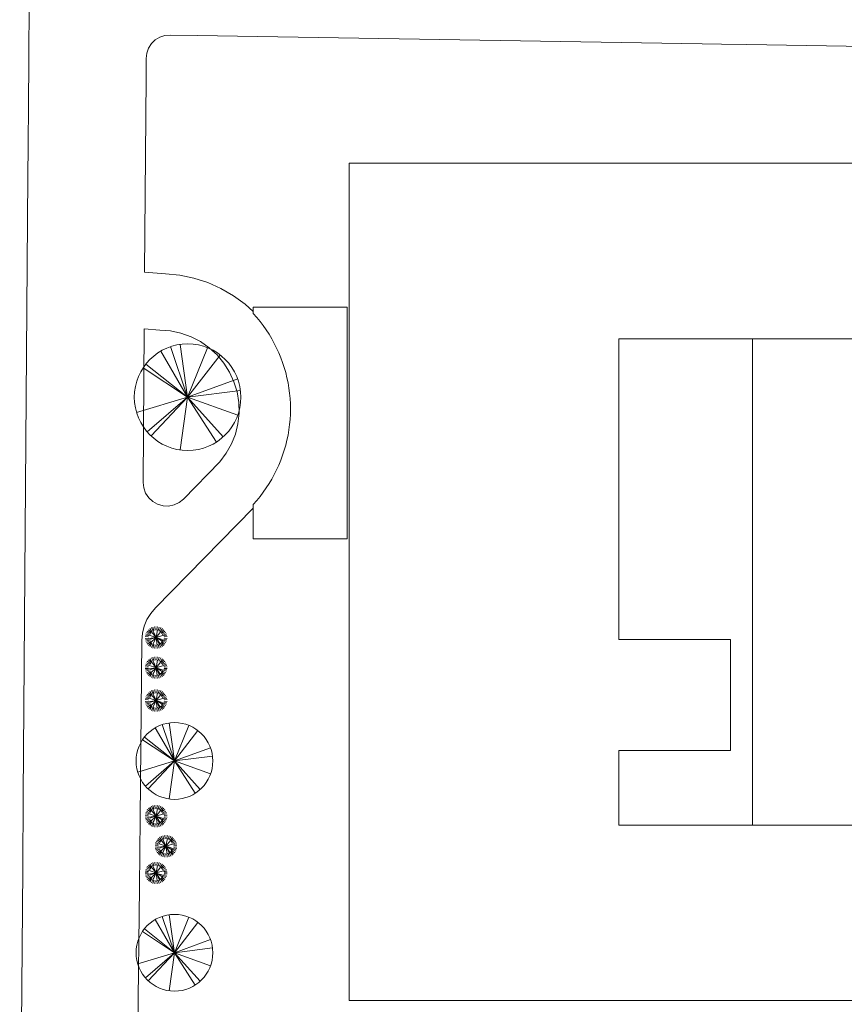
# Model space of a CAD drawing. Header units: millimetres. Extents: x -116676 to 202389, y -76107 to 75729.
# Tile 25 of 34: x -31411 to 22085, y -23756 to 40125. Entities that reach past the tile are written whole.
import ezdxf

# ---------------------------------------------------------------- set-up
doc = ezdxf.new("R2010")
doc.units = ezdxf.units.MM
doc.header["$LTSCALE"] = 1000
for name, color, linetype, lineweight in [('A-FLOR', 192, 'Continuous', 9), ('A-ROOF', 132, 'Continuous', 9), ('C-BLDG-PADS', 91, 'Continuous', 9), ('C-TOPO', 7, 'Continuous', 9), ('L-PLNT', 71, 'Continuous', 9)]:
    doc.layers.add(name, color=color, linetype=linetype, lineweight=lineweight)

# ---------------------------------------------------------------- blocks, each defined once
blk = doc.blocks.new('M_RPC Tree - Deciduous - Scarlet Oak - 12_5 Meters-105461-Site')
at = {"layer": 'L-PLNT'}
for q in [(-1106, 3277), (-490, 3423), (1300, 3205), (-1739, 2989), (2116, 2735), (-2712, 2146), (-2889, 1901), (3251, 1179), (-3312, -995), (-2619, -2258), (-2369, -2519), (-491, -3423), (3430, 442), (1867, -2911), (2316, -2568), (3255, -1169)]:
    blk.add_line((0, 0), q, dxfattribs=at)
for start, end in [(360, 180), (180, 360)]:
    blk.add_arc((0, 0), 3458, start, end, dxfattribs=at)
blk = doc.blocks.new('M_RPC Shrub - Barberry - 1_0 Meters-135164-Site')
at = {"layer": 'L-PLNT'}
for p, q in [((-307, 642), (-200, 417)), ((-202, 682), (-142, 458)), ((-75, 707), (-51, 482)), ((75, 707), (51, 482)), ((202, 682), (142, 458)), ((307, 642), (200, 417)), ((-709, 61), (-515, 43)), ((-696, 144), (-502, 105)), ((-672, 233), (-481, 163)), ((-632, 326), (-388, 198)), ((-573, 422), (-344, 262)), ((0, 0), (-500, -72)), ((-497, 509), (-322, 332)), ((-441, 153), (7, 3)), ((0, 0), (-428, -132)), ((-415, 578), (-268, 369)), ((0, 0), (-360, -354)), ((0, 0), (-312, 397)), ((0, 0), (-216, -457)), ((0, 0), (-211, 459)), ((0, 0), (99, 495)), ((0, 0), (318, 392)), ((0, 0), (483, 149)), ((0, 0), (198, -431)), ((0, 0), (72, -500)), ((0, 0), (267, -429)), ((0, 0), (430, -266)), ((415, 578), (268, 369)), ((497, 509), (322, 332)), ((573, 422), (344, 262)), ((632, 326), (388, 198)), ((672, 233), (481, 163)), ((696, 144), (502, 105)), ((709, 61), (515, 43)), ((-709, -61), (-515, -43)), ((-696, -144), (-502, -105)), ((-672, -233), (-481, -163)), ((-632, -326), (-388, -198)), ((-573, -422), (-344, -262)), ((-497, -509), (-322, -332)), ((-415, -578), (-268, -369)), ((-307, -642), (-200, -417)), ((-202, -682), (-142, -458)), ((-201, -421), (-131, -274)), ((-75, -707), (-51, -482)), ((75, -707), (51, -482)), ((74, -25), (333, -112)), ((202, -682), (142, -458)), ((307, -642), (200, -417)), ((415, -578), (268, -369)), ((478, -162), (316, -107)), ((497, -509), (322, -332)), ((573, -422), (344, -262)), ((632, -326), (388, -198)), ((672, -233), (481, -163)), ((696, -144), (502, -105)), ((709, -61), (515, -43))]:
    blk.add_line(p, q, dxfattribs=at)
for start, end in [(360, 180), (180, 360)]:
    blk.add_arc((0, 0), 50.8, start, end, dxfattribs=at)
blk = doc.blocks.new('M_RPC Tree - Deciduous - Red Maple - 9 Meters-105463-Site')
at = {"layer": 'L-PLNT'}
for q in [(-1252, 2152), (-796, 2359), (-353, 2465), (936, 2307), (1524, 1969), (-2080, 1369), (-1953, 1545), (2341, 849), (-2385, -716), (-1886, -1626), (-1706, -1814), (-354, -2465), (2470, 318), (1344, -2096), (1667, -1849), (2343, -841)]:
    blk.add_line((0, 0), q, dxfattribs=at)
for start, end in [(360, 180), (180, 360)]:
    blk.add_arc((0, 0), 2490, start, end, dxfattribs=at)

msp = doc.modelspace()

# ---------------------------------------------------------------- linework, layer by layer
at = {"layer": 'A-FLOR'}
msp.add_line((16123, -12164), (16123, 19446), dxfattribs=at)
at = {"layer": 'A-ROOF'}
for p, q in [((-16263, 21472), (-10167, 21472)), ((-16263, 21066), (-16263, 21472)), ((-16263, 6442), (-16263, 8677)), ((-10167, 6442), (-16263, 6442))]:
    msp.add_line(p, q, dxfattribs=at)
msp.add_lwpolyline([(-10167, 21472), (-10167, 6442)], dxfattribs=at)
at = {"layer": 'A-ROOF', "flags": 128}
msp.add_lwpolyline([(-16263, 8677), (-16037, 8931), (-15821, 9194), (-15615, 9465), (-15419, 9743), (-15233, 10028), (-15058, 10320), (-14894, 10618), (-14742, 10922), (-14600, 11232), (-14471, 11546), (-14353, 11866), (-14247, 12189), (-14153, 12516), (-14072, 12846), (-14003, 13180), (-13946, 13515), (-13902, 13853), (-13870, 14191), (-13851, 14531), (-13845, 14871), (-13851, 15211), (-13870, 15551), (-13902, 15890), (-13946, 16227), (-14003, 16563), (-14072, 16896), (-14153, 17226), (-14247, 17553), (-14353, 17877), (-14471, 18196), (-14600, 18511), (-14742, 18820), (-14894, 19124), (-15058, 19422), (-15233, 19714), (-15419, 20000), (-15615, 20278), (-15821, 20548), (-16037, 20811), (-16263, 21066)], dxfattribs=at)
at = {"layer": 'C-BLDG-PADS'}
msp.add_lwpolyline([(-10027, -23511), (-10027, 30819), (27412, 30819), (27412, 19415), (7448, 19415), (7448, -89), (14709, -89), (14709, -7284), (7448, -7284), (7448, -12132), (56699, -12132), (56699, -23511)], close=True, dxfattribs=at)
at = {"layer": 'C-TOPO'}
for p, q in [((-30826, 37362), (-30789, 42302)), ((-30789, 42302), (-30826, 37362)), ((-22322, 38988), (-22615, 38810)), ((-22615, 38810), (-22322, 38988)), ((-21997, 39097), (-22322, 38988)), ((-22322, 38988), (-21997, 39097)), ((-21655, 39130), (-21997, 39097)), ((-21997, 39097), (-21655, 39130)), ((-19903, 39101), (-21655, 39130)), ((-21655, 39130), (-19903, 39101)), ((12871, 38559), (-19903, 39101)), ((-19903, 39101), (12871, 38559)), ((-22861, 38570), (-23047, 38281)), ((-23047, 38281), (-22861, 38570)), ((-22615, 38810), (-22861, 38570)), ((-22861, 38570), (-22615, 38810)), ((14120, 38538), (12871, 38559)), ((12871, 38559), (14120, 38538)), ((15769, 38511), (14120, 38538)), ((14120, 38538), (15769, 38511)), ((29556, 38282), (15769, 38511)), ((15769, 38511), (29556, 38282)), ((-23163, 37958), (-23204, 37617)), ((-23204, 37617), (-23163, 37958)), ((-23047, 38281), (-23163, 37958)), ((-23163, 37958), (-23047, 38281)), ((-30846, 34666), (-30826, 37362)), ((-30826, 37362), (-30846, 34666)), ((-23204, 37617), (-23214, 36349)), ((-23214, 36349), (-23204, 37617)), ((-23214, 36349), (-23307, 23736)), ((-23307, 23736), (-23214, 36349)), ((-30867, 31932), (-30846, 34666)), ((-30846, 34666), (-30867, 31932)), ((-30881, 29976), (-30867, 31932)), ((-30867, 31932), (-30881, 29976)), ((-31180, -10240), (-30881, 29976)), ((-30881, 29976), (-31180, -10240)), ((-23307, 23736), (-21959, 23635)), ((-21959, 23635), (-23307, 23736)), ((-21959, 23635), (-21024, 23543)), ((-21024, 23543), (-21959, 23635)), ((-21024, 23543), (-20105, 23352)), ((-20105, 23352), (-21024, 23543)), ((-20105, 23352), (-19211, 23064)), ((-19211, 23064), (-20105, 23352)), ((-19211, 23064), (-18352, 22683)), ((-18352, 22683), (-19211, 23064)), ((-18352, 22683), (-17539, 22213)), ((-17539, 22213), (-18352, 22683)), ((-17539, 22213), (-16780, 21660)), ((-16780, 21660), (-17539, 22213)), ((-16780, 21660), (-16263, 21191)), ((-16263, 21191), (-16780, 21660)), ((-23404, 10102), (-23330, 20062)), ((-23404, 10102), (-23330, 20062)), ((-22312, 19987), (-23330, 20062)), ((-23330, 20062), (-22312, 19987)), ((-21623, 19934), (-22312, 19987)), ((-22312, 19987), (-21623, 19934)), ((-20947, 19790), (-21623, 19934)), ((-21623, 19934), (-20947, 19790)), ((-20297, 19558), (-20947, 19790)), ((-20947, 19790), (-20297, 19558)), ((-19683, 19241), (-20297, 19558)), ((-20297, 19558), (-19683, 19241)), ((-19116, 18845), (-19683, 19241)), ((-19683, 19241), (-19116, 18845)), ((-18608, 18378), (-19116, 18845)), ((-19116, 18845), (-18608, 18378)), ((-18166, 17847), (-18608, 18378)), ((-18608, 18378), (-18166, 17847)), ((-17798, 17262), (-18166, 17847)), ((-18166, 17847), (-17798, 17262)), ((-17512, 16633), (-17798, 17262)), ((-17798, 17262), (-17512, 16633)), ((-17312, 15971), (-17512, 16633)), ((-17512, 16633), (-17312, 15971)), ((-17202, 15289), (-17312, 15971)), ((-17312, 15971), (-17202, 15289)), ((-17183, 14599), (-17202, 15289)), ((-17202, 15289), (-17183, 14599)), ((-17257, 13912), (-17183, 14599)), ((-17183, 14599), (-17257, 13912)), ((-17421, 13241), (-17257, 13912)), ((-17257, 13912), (-17421, 13241)), ((-17673, 12597), (-17421, 13241)), ((-17421, 13241), (-17673, 12597)), ((-18009, 11993), (-17673, 12597)), ((-17673, 12597), (-18009, 11993)), ((-18421, 11439), (-18009, 11993)), ((-18009, 11993), (-18421, 11439)), ((-20792, 9023), (-18421, 11439)), ((-18421, 11439), (-20792, 9023)), ((-23404, 10102), (-23364, 9743)), ((-23404, 10102), (-23364, 9743)), ((-23364, 9743), (-23240, 9404)), ((-23240, 9404), (-23364, 9743)), ((-23240, 9404), (-23041, 9103)), ((-23041, 9103), (-23240, 9404)), ((-23041, 9103), (-22776, 8858)), ((-22776, 8858), (-23041, 9103)), ((-21073, 8797), (-20792, 9023)), ((-20792, 9023), (-21073, 8797)), ((-22776, 8858), (-22461, 8682)), ((-22461, 8682), (-22776, 8858)), ((-16263, 8429), (-22611, 1958)), ((-22611, 1958), (-16263, 8429)), ((-22461, 8682), (-22114, 8584)), ((-22114, 8584), (-22461, 8682)), ((-22114, 8584), (-21753, 8571)), ((-21753, 8571), (-22114, 8584)), ((-21753, 8571), (-21400, 8644)), ((-21400, 8644), (-21753, 8571)), ((-21400, 8644), (-21073, 8797)), ((-21073, 8797), (-21400, 8644)), ((-22611, 1958), (-22911, 1601)), ((-22911, 1601), (-22611, 1958)), ((-22911, 1601), (-23154, 1203)), ((-23154, 1203), (-22911, 1601)), ((-23332, 772), (-23443, 319)), ((-23443, 319), (-23332, 772)), ((-23154, 1203), (-23332, 772)), ((-23332, 772), (-23154, 1203)), ((-23483, -145), (-23443, 319)), ((-23483, -145), (-23443, 319)), ((-23483, -145), (-23603, -11676)), ((-23483, -145), (-23603, -11676)), ((-31216, -14991), (-31180, -10240)), ((-31180, -10240), (-31216, -14991)), ((-23603, -11676), (-23649, -16178)), ((-23649, -16178), (-23603, -11676)), ((-31411, -41279), (-31216, -14991)), ((-31216, -14991), (-31411, -41279)), ((-23649, -16178), (-23907, -41108)), ((-23907, -41108), (-23649, -16178))]:
    msp.add_line(p, q, dxfattribs=at)

# ---------------------------------------------------------------- block references
at = {"layer": 'L-PLNT'}
for name, p in [('M_RPC Tree - Deciduous - Scarlet Oak - 12_5 Meters-105461-Site', (-20518, 15635)), ('M_RPC Shrub - Barberry - 1_0 Meters-135164-Site', (-22563, 41)), ('M_RPC Shrub - Barberry - 1_0 Meters-135164-Site', (-22563, -1918)), ('M_RPC Shrub - Barberry - 1_0 Meters-135164-Site', (-22563, -4049)), ('M_RPC Tree - Deciduous - Red Maple - 9 Meters-105463-Site', (-21370, -7969)), ('M_RPC Shrub - Barberry - 1_0 Meters-135164-Site', (-22563, -11549)), ('M_RPC Shrub - Barberry - 1_0 Meters-135164-Site', (-21922, -13498)), ('M_RPC Shrub - Barberry - 1_0 Meters-135164-Site', (-22563, -15235)), ('M_RPC Tree - Deciduous - Red Maple - 9 Meters-105463-Site', (-21370, -20410))]:
    msp.add_blockref(name, p, dxfattribs=at)

doc.saveas('drawing.dxf')
